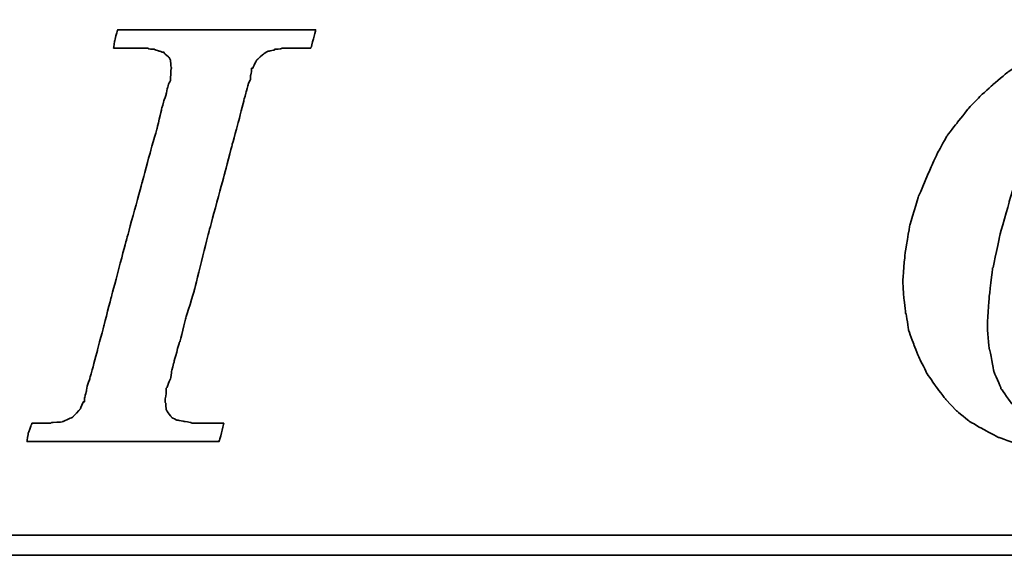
# Model space of a CAD drawing. Header units: millimetres. Extents: x 2482 to 2789, y 455 to 558.
# Tile 31 of 52: x 2710.78 to 2716.38, y 484.64 to 487.69. Entities that reach past the tile are written whole.
import ezdxf

# ---------------------------------------------------------------- set-up
doc = ezdxf.new("R2010")
doc.units = ezdxf.units.MM
doc.header["$LTSCALE"] = 0.2
doc.layers.add('DIM', color=4, linetype='Continuous')
doc.layers.add('layer 1', color=7, linetype='Continuous')

# ---------------------------------------------------------------- blocks, each defined once
blk = doc.blocks.new('TBI MOTION logo(完整正式版)')
at = {"layer": 'layer 1', "color": 22, "lineweight": 35}
for points, knots in [([(-11.34375, -6.98375), (-11.34375, -6.98375), (-10.91375, -7.43875), (-10.91375, -7.43875), (-10.91375, -7.43875), (-10.91375, -7.43875), (-10.38625, -7.87125), (-10.38625, -7.87125), (-10.38625, -7.87125), (-10.38625, -7.87125), (-9.81125, -8.20375), (-9.81125, -8.20375), (-9.81125, -8.20375), (-9.81125, -8.20375), (-9.21125, -8.51875), (-9.21125, -8.51875), (-9.21125, -8.51875), (-9.21125, -8.51875), (-8.51625, -8.75875), (-8.51625, -8.75875), (-8.51625, -8.75875), (-8.51625, -8.75875), (-7.77125, -8.90375), (-7.77125, -8.90375), (-7.77125, -8.90375), (-7.77125, -8.90375), (-6.97875, -8.99875), (-6.97875, -8.99875), (-6.97875, -8.99875), (-6.97875, -8.99875), (-6.14125, -9.02375), (-6.14125, -9.02375), (-6.14125, -9.02375), (-6.14125, -9.02375), (-5.37125, -8.99875), (-5.37125, -8.99875), (-5.37125, -8.99875), (-5.37125, -8.99875), (-4.65375, -8.94875), (-4.65375, -8.94875), (-4.65375, -8.94875), (-4.65375, -8.94875), (-3.93375, -8.80625), (-3.93375, -8.80625), (-3.93375, -8.80625), (-3.93375, -8.80625), (-3.21375, -8.66375), (-3.21375, -8.66375), (-3.21375, -8.66375), (-3.21375, -8.66375), (-2.49375, -8.39875), (-2.49375, -8.39875), (-2.49375, -8.39875), (-2.49375, -8.39875), (-1.79875, -8.13375), (-1.79875, -8.13375), (-1.79875, -8.13375), (-1.79875, -8.13375), (-1.17375, -7.84375), (-1.17375, -7.84375), (-1.17375, -7.84375), (-1.17375, -7.84375), (-0.52375, -7.46375), (-0.52375, -7.46375), (-0.52375, -7.46375), (-0.52375, -7.46375), (0.10124, -7.07875), (0.10124, -7.07875), (0.10124, -7.07875), (0.10124, -7.07875), (0.67625, -6.62375), (0.67625, -6.62375), (0.67625, -6.62375), (0.67625, -6.62375), (1.24874, -6.14375), (1.24874, -6.14375), (1.24874, -6.14375), (1.24874, -6.14375), (1.72874, -5.64125), (1.72874, -5.64125), (1.72874, -5.64125), (1.72874, -5.64125), (2.18624, -5.06375), (2.18624, -5.06375), (2.18624, -5.06375), (2.18624, -5.06375), (2.61625, -4.48874), (2.61625, -4.48874), (2.61625, -4.48874), (2.61625, -4.48874), (3.00125, -3.83874), (3.00125, -3.83874), (3.00125, -3.83874), (3.00125, -3.83874), (3.36124, -3.21374), (3.36124, -3.21374), (3.36124, -3.21374), (3.36124, -3.21374), (3.84374, -1.99125), (3.84374, -1.99125), (3.84374, -1.99125), (3.84374, -1.99125), (4.22625, -0.81875), (4.22625, -0.81875), (4.22625, -0.81875), (4.22625, -0.81875), (4.39125, 0.45624), (4.39125, 0.45624), (4.39125, 0.45624), (4.39125, 0.45624), (4.48874, 1.70124), (4.48874, 1.70124), (4.48874, 1.70124), (4.48874, 1.70124), (4.43874, 2.44625), (4.43874, 2.44625), (4.43874, 2.44625), (4.43874, 2.44625), (4.36874, 3.14125), (4.36874, 3.14125), (4.36874, 3.14125), (4.36874, 3.14125), (4.25125, 3.81125), (4.25125, 3.81125), (4.25125, 3.81125), (4.25125, 3.81125), (4.03124, 4.41125), (4.03124, 4.41125), (4.03124, 4.41125), (4.03124, 4.41125), (3.74374, 5.01125), (3.74374, 5.01125), (3.74374, 5.01125), (3.74374, 5.01125), (3.43124, 5.58875), (3.43124, 5.58875), (3.43124, 5.58875), (3.43124, 5.58875), (3.02625, 6.09125), (3.02625, 6.09125), (3.02625, 6.09125), (3.02625, 6.09125), (2.59374, 6.54875), (2.59374, 6.54875), (2.59374, 6.54875), (2.59374, 6.54875), (2.09124, 6.98125), (2.09124, 6.98125), (2.09124, 6.98125), (2.09124, 6.98125), (1.56124, 7.36625), (1.56124, 7.36625), (1.56124, 7.36625), (1.56124, 7.36625), (0.98624, 7.67625), (0.98624, 7.67625), (0.98624, 7.67625), (0.98624, 7.67625), (0.38624, 7.96375), (0.38624, 7.96375), (0.38624, 7.96375), (0.38624, 7.96375), (-0.25875, 8.15625), (-0.25875, 8.15625), (-0.25875, 8.15625), (-0.25875, 8.15625), (-0.98125, 8.30125), (-0.98125, 8.30125), (-0.98125, 8.30125), (-0.98125, 8.30125), (-1.70124, 8.37125), (-1.70124, 8.37125), (-1.70124, 8.37125), (-1.70124, 8.37125), (-2.49375, 8.39624), (-2.49375, 8.39624), (-2.49375, 8.39624), (-2.49375, 8.39624), (-3.28625, 8.37125), (-3.28625, 8.37125), (-3.28625, 8.37125), (-3.28625, 8.37125), (-4.05125, 8.32125), (-4.05125, 8.32125), (-4.05125, 8.32125), (-4.05125, 8.32125), (-4.77375, 8.18125), (-4.77375, 8.18125), (-4.77375, 8.18125), (-4.77375, 8.18125), (-5.51625, 7.96375), (-5.51625, 7.96375), (-5.51625, 7.96375), (-5.51625, 7.96375), (-6.21125, 7.72625), (-6.21125, 7.72625), (-6.21125, 7.72625), (-6.21125, 7.72625), (-6.92875, 7.43625), (-6.92875, 7.43625), (-6.92875, 7.43625), (-6.92875, 7.43625), (-7.57875, 7.10125), (-7.57875, 7.10125), (-7.57875, 7.10125), (-7.57875, 7.10125), (-8.24875, 6.69125), (-8.24875, 6.69125), (-8.24875, 6.69125), (-8.24875, 6.69125), (-8.84875, 6.26125), (-8.84875, 6.26125), (-8.84875, 6.26125), (-8.84875, 6.26125), (-9.42625, 5.78125), (-9.42625, 5.78125), (-9.42625, 5.78125), (-9.42625, 5.78125), (-9.95375, 5.30125), (-9.95375, 5.30125), (-9.95375, 5.30125), (-9.95375, 5.30125), (-10.43375, 4.79624), (-10.43375, 4.79624), (-10.43375, 4.79624), (-10.43375, 4.79624), (-10.88875, 4.22125), (-10.88875, 4.22125), (-10.88875, 4.22125), (-10.88875, 4.22125), (-11.29875, 3.69375), (-11.29875, 3.69375), (-11.29875, 3.69375), (-11.29875, 3.69375), (-11.63375, 3.09125), (-11.63375, 3.09125), (-11.63375, 3.09125), (-11.63375, 3.09125), (-11.91875, 2.49625), (-11.91875, 2.49625), (-11.91875, 2.49625), (-11.91875, 2.49625), (-12.44875, 1.24625), (-12.44875, 1.24625), (-12.44875, 1.24625), (-12.44875, 1.24625), (-12.80875, 0.06874), (-12.80875, 0.06874), (-12.80875, 0.06874), (-12.80875, 0.06874), (-12.99875, -1.07875), (-12.99875, -1.07875), (-12.99875, -1.07875), (-12.99875, -1.07875), (-13.09375, -2.18375), (-13.09375, -2.18375), (-13.09375, -2.18375), (-13.09375, -2.18375), (-13.04875, -2.85375), (-13.04875, -2.85375), (-13.04875, -2.85375), (-13.04875, -2.85375), (-12.97375, -3.50375), (-12.97375, -3.50375), (-12.97375, -3.50375), (-12.97375, -3.50375), (-12.95375, -3.50375), (-12.95375, -3.50375), (-12.95375, -3.50375), (-12.95375, -3.50375), (-12.85375, -4.17375), (-12.85375, -4.17375), (-12.85375, -4.17375), (-12.85375, -4.17375), (-12.63875, -4.77624), (-12.63875, -4.77624), (-12.63875, -4.77624), (-12.63875, -4.77624), (-12.39875, -5.35125), (-12.39875, -5.35125), (-12.39875, -5.35125), (-12.39875, -5.35125), (-12.11375, -5.92875), (-12.11375, -5.92875), (-12.11375, -5.92875), (-12.11375, -5.92875), (-11.75375, -6.45375), (-11.75375, -6.45375), (-11.75375, -6.45375), (-11.75375, -6.45375), (-11.34375, -6.98375), (-11.34375, -6.98375)], [0, 0, 0, 0, 0.01369863, 0.01369863, 0.01369863, 0.01369864, 0.02739726, 0.02739726, 0.02739726, 0.02739727, 0.04109589, 0.04109589, 0.04109589, 0.0410959, 0.05479452, 0.05479452, 0.05479452, 0.05479453, 0.06849315, 0.06849315, 0.06849315, 0.06849316, 0.08219178, 0.08219178, 0.08219178, 0.08219179, 0.09589041, 0.09589041, 0.09589041, 0.09589042, 0.10958904, 0.10958904, 0.10958904, 0.10958905, 0.12328767, 0.12328767, 0.12328767, 0.12328768, 0.1369863, 0.1369863, 0.1369863, 0.13698631, 0.15068493, 0.15068493, 0.15068493, 0.15068494, 0.16438356, 0.16438356, 0.16438356, 0.16438357, 0.17808219, 0.17808219, 0.17808219, 0.1780822, 0.19178082, 0.19178082, 0.19178082, 0.19178083, 0.20547945, 0.20547945, 0.20547945, 0.20547946, 0.21917808, 0.21917808, 0.21917808, 0.21917809, 0.23287671, 0.23287671, 0.23287671, 0.23287672, 0.24657534, 0.24657534, 0.24657534, 0.24657535, 0.26027397, 0.26027397, 0.26027397, 0.26027398, 0.2739726, 0.2739726, 0.2739726, 0.27397261, 0.28767123, 0.28767123, 0.28767123, 0.28767124, 0.30136986, 0.30136986, 0.30136986, 0.30136987, 0.31506849, 0.31506849, 0.31506849, 0.3150685, 0.32876712, 0.32876712, 0.32876712, 0.32876713, 0.34246575, 0.34246575, 0.34246575, 0.34246576, 0.35616438, 0.35616438, 0.35616438, 0.35616439, 0.36986301, 0.36986301, 0.36986301, 0.36986302, 0.38356164, 0.38356164, 0.38356164, 0.38356165, 0.39726027, 0.39726027, 0.39726027, 0.39726028, 0.4109589, 0.4109589, 0.4109589, 0.41095891, 0.42465753, 0.42465753, 0.42465753, 0.42465754, 0.43835616, 0.43835616, 0.43835616, 0.43835617, 0.45205479, 0.45205479, 0.45205479, 0.4520548, 0.46575342, 0.46575342, 0.46575342, 0.46575343, 0.47945205, 0.47945205, 0.47945205, 0.47945206, 0.49315068, 0.49315068, 0.49315068, 0.49315069, 0.50684932, 0.50684932, 0.50684932, 0.50684933, 0.52054795, 0.52054795, 0.52054795, 0.52054796, 0.53424658, 0.53424658, 0.53424658, 0.53424659, 0.54794521, 0.54794521, 0.54794521, 0.54794522, 0.56164384, 0.56164384, 0.56164384, 0.56164385, 0.57534247, 0.57534247, 0.57534247, 0.57534248, 0.5890411, 0.5890411, 0.5890411, 0.58904111, 0.60273973, 0.60273973, 0.60273973, 0.60273974, 0.61643836, 0.61643836, 0.61643836, 0.61643837, 0.63013699, 0.63013699, 0.63013699, 0.630137, 0.64383562, 0.64383562, 0.64383562, 0.64383563, 0.65753425, 0.65753425, 0.65753425, 0.65753426, 0.67123288, 0.67123288, 0.67123288, 0.67123289, 0.68493151, 0.68493151, 0.68493151, 0.68493152, 0.69863014, 0.69863014, 0.69863014, 0.69863015, 0.71232877, 0.71232877, 0.71232877, 0.71232878, 0.7260274, 0.7260274, 0.7260274, 0.72602741, 0.73972603, 0.73972603, 0.73972603, 0.73972604, 0.75342466, 0.75342466, 0.75342466, 0.75342467, 0.76712329, 0.76712329, 0.76712329, 0.7671233, 0.78082192, 0.78082192, 0.78082192, 0.78082193, 0.79452055, 0.79452055, 0.79452055, 0.79452056, 0.80821918, 0.80821918, 0.80821918, 0.80821919, 0.82191781, 0.82191781, 0.82191781, 0.82191782, 0.83561644, 0.83561644, 0.83561644, 0.83561645, 0.84931507, 0.84931507, 0.84931507, 0.84931508, 0.8630137, 0.8630137, 0.8630137, 0.86301371, 0.87671233, 0.87671233, 0.87671233, 0.87671234, 0.89041096, 0.89041096, 0.89041096, 0.89041097, 0.90410959, 0.90410959, 0.90410959, 0.9041096, 0.91780822, 0.91780822, 0.91780822, 0.91780823, 0.93150685, 0.93150685, 0.93150685, 0.93150686, 0.94520548, 0.94520548, 0.94520548, 0.94520549, 0.95890411, 0.95890411, 0.95890411, 0.95890412, 0.97260274, 0.97260274, 0.97260274, 0.97260275, 0.98630137, 0.98630137, 0.98630137, 0.98630138, 1, 1, 1, 1]), ([(-40.59125, -7.94375), (-40.59125, -7.94375), (-40.97375, -7.94375), (-40.97375, -7.94375), (-40.97375, -7.94375), (-40.97375, -7.94375), (-41.38125, -7.94375), (-41.38125, -7.94375), (-41.38125, -7.94375), (-41.38125, -7.94375), (-41.54875, -7.94375), (-41.54875, -7.94375), (-41.54875, -7.94375), (-41.54875, -7.94375), (-41.59875, -7.94375), (-41.59875, -7.94375), (-41.59875, -7.94375), (-41.59875, -7.94375), (-41.88375, -7.94375), (-41.88375, -7.94375), (-41.88375, -7.94375), (-41.88375, -7.94375), (-41.90875, -7.91875), (-41.90875, -7.91875), (-41.90875, -7.91875), (-41.90875, -7.91875), (-42.19875, -7.87125), (-42.19875, -7.87125), (-42.19875, -7.87125), (-42.19875, -7.87125), (-42.43875, -7.82375), (-42.43875, -7.82375), (-42.43875, -7.82375), (-42.43875, -7.82375), (-42.45875, -7.82375), (-42.45875, -7.82375), (-42.45875, -7.82375), (-42.45875, -7.82375), (-42.48625, -7.82375), (-42.48625, -7.82375), (-42.48625, -7.82375), (-42.48625, -7.82375), (-42.67625, -7.72375), (-42.67625, -7.72375), (-42.67625, -7.72375), (-42.67625, -7.72375), (-42.70125, -7.70375), (-42.70125, -7.70375), (-42.70125, -7.70375), (-42.70125, -7.70375), (-42.72375, -7.67875), (-42.72375, -7.67875), (-42.72375, -7.67875), (-42.72375, -7.67875), (-42.86875, -7.48875), (-42.86875, -7.48875), (-42.86875, -7.48875), (-42.86875, -7.48875), (-42.89375, -7.43875), (-42.89375, -7.43875), (-42.89375, -7.43875), (-42.89375, -7.43875), (-42.91875, -7.38875), (-42.91875, -7.38875), (-42.91875, -7.38875), (-42.91875, -7.38875), (-42.93875, -7.12875), (-42.93875, -7.12875), (-42.93875, -7.12875), (-42.93875, -7.12875), (-42.96375, -7.10375), (-42.96375, -7.10375), (-42.96375, -7.10375), (-42.96375, -7.10375), (-42.96375, -7.05375), (-42.96375, -7.05375), (-42.96375, -7.05375), (-42.96375, -7.05375), (-42.96375, -7.00875), (-42.96375, -7.00875), (-42.96375, -7.00875), (-42.96375, -7.00875), (-42.91875, -6.69625), (-42.91875, -6.69625), (-42.91875, -6.69625), (-42.91875, -6.69625), (-42.91875, -6.62375), (-42.91875, -6.62375), (-42.91875, -6.62375), (-42.91875, -6.62375), (-42.91875, -6.59625), (-42.91875, -6.59625), (-42.91875, -6.59625), (-42.91875, -6.59625), (-42.91875, -6.57375), (-42.91875, -6.57375), (-42.91875, -6.57375), (-42.91875, -6.57375), (-42.91875, -6.52875), (-42.91875, -6.52875), (-42.91875, -6.52875), (-42.91875, -6.52875), (-42.89375, -6.50375), (-42.89375, -6.50375), (-42.89375, -6.50375), (-42.89375, -6.50375), (-42.84375, -6.38375), (-42.84375, -6.38375), (-42.84375, -6.38375), (-42.84375, -6.38375), (-42.84375, -6.35875), (-42.84375, -6.35875), (-42.84375, -6.35875), (-42.84375, -6.35875), (-42.74625, -6.14375), (-42.74625, -6.14375), (-42.74625, -6.14375), (-42.74625, -6.14375), (-42.70125, -5.85375), (-42.70125, -5.85375), (-42.70125, -5.85375), (-42.70125, -5.85375), (-42.60375, -5.47125), (-42.60375, -5.47125), (-42.60375, -5.47125), (-42.60375, -5.47125), (-42.60375, -5.44875), (-42.60375, -5.44875), (-42.60375, -5.44875), (-42.60375, -5.44875), (-42.38875, -4.67875), (-42.38875, -4.67875), (-42.38875, -4.67875), (-42.38875, -4.67875), (-42.36375, -4.65375), (-42.36375, -4.65375), (-42.36375, -4.65375), (-42.36375, -4.65375), (-42.12375, -3.69625), (-42.12375, -3.69625), (-42.12375, -3.69625), (-42.12375, -3.69625), (-42.12375, -3.67374), (-42.12375, -3.67374), (-42.12375, -3.67374), (-42.12375, -3.67374), (-41.78875, -2.59374), (-41.78875, -2.59374), (-41.78875, -2.59374), (-41.78875, -2.59374), (-41.18875, -0.19375), (-41.18875, -0.19375), (-41.18875, -0.19375), (-41.18875, -0.19375), (-40.54375, 2.20624), (-40.54375, 2.20624), (-40.54375, 2.20624), (-40.54375, 2.20624), (-40.25375, 3.30875), (-40.25375, 3.30875), (-40.25375, 3.30875), (-40.25375, 3.30875), (-39.98875, 4.27125), (-39.98875, 4.27125), (-39.98875, 4.27125), (-39.98875, 4.27125), (-39.77375, 5.13125), (-39.77375, 5.13125), (-39.77375, 5.13125), (-39.77375, 5.13125), (-39.67875, 5.47125), (-39.67875, 5.47125), (-39.67875, 5.47125), (-39.67875, 5.47125), (-39.60375, 5.75625), (-39.60375, 5.75625), (-39.60375, 5.75625), (-39.60375, 5.75625), (-39.60375, 5.78125), (-39.60375, 5.78125), (-39.60375, 5.78125), (-39.60375, 5.78125), (-39.50875, 5.97125), (-39.50875, 5.97125), (-39.50875, 5.97125), (-39.50875, 5.97125), (-39.50875, 6.13875), (-39.50875, 6.13875), (-39.50875, 6.13875), (-39.50875, 6.13875), (-39.48625, 6.16625), (-39.48625, 6.16625), (-39.48625, 6.16625), (-39.48625, 6.16625), (-39.46125, 6.28625), (-39.46125, 6.28625), (-39.46125, 6.28625), (-39.46125, 6.28625), (-39.46125, 6.42625), (-39.46125, 6.42625), (-39.46125, 6.42625), (-39.46125, 6.42625), (-39.41375, 6.42625), (-39.41375, 6.42625), (-39.41375, 6.42625), (-39.41375, 6.42625), (-39.29375, 6.69125), (-39.29375, 6.69125), (-39.29375, 6.69125), (-39.29375, 6.69125), (-39.26875, 6.74125), (-39.26875, 6.74125), (-39.26875, 6.74125), (-39.26875, 6.74125), (-39.24375, 6.76625), (-39.24375, 6.76625), (-39.24375, 6.76625), (-39.24375, 6.76625), (-38.98375, 7.00624), (-38.98375, 7.00624), (-38.98375, 7.00624), (-38.98375, 7.00624), (-38.95625, 7.02624), (-38.95625, 7.02624), (-38.95625, 7.02624), (-38.95625, 7.02624), (-38.78875, 7.12624), (-38.78875, 7.12624), (-38.78875, 7.12624), (-38.78875, 7.12624), (-38.76375, 7.12624), (-38.76375, 7.12624), (-38.76375, 7.12624), (-38.76375, 7.12624), (-38.74375, 7.12624), (-38.74375, 7.12624), (-38.74375, 7.12624), (-38.74375, 7.12624), (-38.52875, 7.17125), (-38.52875, 7.17125), (-38.52875, 7.17125), (-38.52875, 7.17125), (-38.52875, 7.19624), (-38.52875, 7.19624), (-38.52875, 7.19624), (-38.52875, 7.19624), (-38.50375, 7.19624), (-38.50375, 7.19624), (-38.50375, 7.19624), (-38.50375, 7.19624), (-38.26125, 7.21875), (-38.26125, 7.21875), (-38.26125, 7.21875), (-38.26125, 7.21875), (-38.23875, 7.24624), (-38.23875, 7.24624), (-38.23875, 7.24624), (-38.23875, 7.24624), (-38.21625, 7.24624), (-38.21625, 7.24624), (-38.21625, 7.24624), (-38.21625, 7.24624), (-38.18875, 7.24624), (-38.18875, 7.24624), (-38.18875, 7.24624), (-38.18875, 7.24624), (-37.90375, 7.24624), (-37.90375, 7.24624), (-37.90375, 7.24624), (-37.90375, 7.24624), (-37.85375, 7.24624), (-37.85375, 7.24624), (-37.85375, 7.24624), (-37.85375, 7.24624), (-37.75875, 7.24624), (-37.75875, 7.24624), (-37.75875, 7.24624), (-37.75875, 7.24624), (-37.42375, 7.24624), (-37.42375, 7.24624), (-37.42375, 7.24624), (-37.42375, 7.24624), (-37.08875, 7.24624), (-37.08875, 7.24624), (-37.08875, 7.24624), (-37.08875, 7.24624), (-37.06375, 7.24624), (-37.06375, 7.24624), (-37.06375, 7.24624), (-37.06375, 7.24624), (-37.06375, 7.26624), (-37.06375, 7.26624), (-37.06375, 7.26624), (-37.06375, 7.26624), (-37.03875, 7.29125), (-37.03875, 7.29125), (-37.03875, 7.29125), (-37.03875, 7.29125), (-37.03875, 7.31625), (-37.03875, 7.31625), (-37.03875, 7.31625), (-37.03875, 7.31625), (-36.94125, 7.67625), (-36.94125, 7.67625), (-36.94125, 7.67625), (-36.94125, 7.67625), (-36.86875, 7.98625), (-36.86875, 7.98625), (-36.86875, 7.98625), (-36.86875, 7.98625), (-36.98875, 7.98625), (-36.98875, 7.98625), (-36.98875, 7.98625), (-36.98875, 7.98625), (-37.42375, 7.98625), (-37.42375, 7.98625), (-37.42375, 7.98625), (-37.42375, 7.98625), (-37.94875, 7.98625), (-37.94875, 7.98625), (-37.94875, 7.98625), (-37.94875, 7.98625), (-38.57375, 7.98625), (-38.57375, 7.98625), (-38.57375, 7.98625), (-38.57375, 7.98625), (-39.29375, 7.98625), (-39.29375, 7.98625), (-39.29375, 7.98625), (-39.29375, 7.98625), (-40.82875, 7.98625), (-40.82875, 7.98625), (-40.82875, 7.98625), (-40.82875, 7.98625), (-42.36375, 7.98625), (-42.36375, 7.98625), (-42.36375, 7.98625), (-42.36375, 7.98625), (-43.08375, 7.98625), (-43.08375, 7.98625), (-43.08375, 7.98625), (-43.08375, 7.98625), (-43.70875, 7.98625), (-43.70875, 7.98625), (-43.70875, 7.98625), (-43.70875, 7.98625), (-44.23375, 7.98625), (-44.23375, 7.98625), (-44.23375, 7.98625), (-44.23375, 7.98625), (-44.66875, 7.98625), (-44.66875, 7.98625), (-44.66875, 7.98625), (-44.66875, 7.98625), (-44.88375, 7.98625), (-44.88375, 7.98625), (-44.88375, 7.98625), (-44.88375, 7.98625), (-44.90875, 7.94125), (-44.90875, 7.94125), (-44.90875, 7.94125), (-44.90875, 7.94125), (-44.90875, 7.91625), (-44.90875, 7.91625), (-44.90875, 7.91625), (-44.90875, 7.91625), (-45.00375, 7.55625), (-45.00375, 7.55625), (-45.00375, 7.55625), (-45.00375, 7.55625), (-45.05375, 7.24624), (-45.05375, 7.24624), (-45.05375, 7.24624), (-45.05375, 7.24624), (-44.61875, 7.24624), (-44.61875, 7.24624), (-44.61875, 7.24624), (-44.61875, 7.24624), (-44.11375, 7.24624), (-44.11375, 7.24624), (-44.11375, 7.24624), (-44.11375, 7.24624), (-43.99375, 7.24624), (-43.99375, 7.24624), (-43.99375, 7.24624), (-43.99375, 7.24624), (-43.94625, 7.24624), (-43.94625, 7.24624), (-43.94625, 7.24624), (-43.94625, 7.24624), (-43.92374, 7.24624), (-43.92374, 7.24624), (-43.92374, 7.24624), (-43.92374, 7.24624), (-43.65875, 7.24624), (-43.65875, 7.24624), (-43.65875, 7.24624), (-43.65875, 7.24624), (-43.63875, 7.21875), (-43.63875, 7.21875), (-43.63875, 7.21875), (-43.63875, 7.21875), (-43.46875, 7.19624), (-43.46875, 7.19624), (-43.46875, 7.19624), (-43.46875, 7.19624), (-43.39875, 7.19624), (-43.39875, 7.19624), (-43.39875, 7.19624), (-43.39875, 7.19624), (-43.37125, 7.17125), (-43.37125, 7.17125), (-43.37125, 7.17125), (-43.37125, 7.17125), (-43.34875, 7.17125), (-43.34875, 7.17125), (-43.34875, 7.17125), (-43.34875, 7.17125), (-43.20375, 7.12624), (-43.20375, 7.12624), (-43.20375, 7.12624), (-43.20375, 7.12624), (-43.05875, 7.07624), (-43.05875, 7.07624), (-43.05875, 7.07624), (-43.05875, 7.07624), (-43.01375, 7.07624), (-43.01375, 7.07624), (-43.01375, 7.07624), (-43.01375, 7.07624), (-42.98875, 7.02624), (-42.98875, 7.02624), (-42.98875, 7.02624), (-42.98875, 7.02624), (-42.79875, 6.86125), (-42.79875, 6.86125), (-42.79875, 6.86125), (-42.79875, 6.86125), (-42.77375, 6.81125), (-42.77375, 6.81125), (-42.77375, 6.81125), (-42.77375, 6.81125), (-42.74625, 6.76625), (-42.74625, 6.76625), (-42.74625, 6.76625), (-42.74625, 6.76625), (-42.72375, 6.47625), (-42.72375, 6.47625), (-42.72375, 6.47625), (-42.72375, 6.47625), (-42.70125, 6.45124), (-42.70125, 6.45124), (-42.70125, 6.45124), (-42.70125, 6.45124), (-42.70125, 6.42625), (-42.70125, 6.42625), (-42.70125, 6.42625), (-42.70125, 6.42625), (-42.72375, 6.40625), (-42.72375, 6.40625), (-42.72375, 6.40625), (-42.72375, 6.40625), (-42.74625, 5.97125), (-42.74625, 5.97125), (-42.74625, 5.97125), (-42.74625, 5.97125), (-42.74625, 5.94625), (-42.74625, 5.94625), (-42.74625, 5.94625), (-42.74625, 5.94625), (-42.74625, 5.92625), (-42.74625, 5.92625), (-42.74625, 5.92625), (-42.74625, 5.92625), (-42.77375, 5.87625), (-42.77375, 5.87625), (-42.77375, 5.87625), (-42.77375, 5.87625), (-42.81875, 5.80625), (-42.81875, 5.80625), (-42.81875, 5.80625), (-42.81875, 5.80625), (-42.86875, 5.63625), (-42.86875, 5.63625), (-42.86875, 5.63625), (-42.86875, 5.63625), (-42.91875, 5.39625), (-42.91875, 5.39625), (-42.91875, 5.39625), (-42.91875, 5.39625), (-42.91875, 5.37124), (-42.91875, 5.37124), (-42.91875, 5.37124), (-42.91875, 5.37124), (-43.01375, 5.10874), (-43.01375, 5.10874), (-43.01375, 5.10874), (-43.01375, 5.10874), (-43.10875, 4.77124), (-43.10875, 4.77124), (-43.10875, 4.77124), (-43.10875, 4.77124), (-43.29875, 3.95625), (-43.29875, 3.95625), (-43.29875, 3.95625), (-43.29875, 3.95625), (-43.58875, 2.95125), (-43.58875, 2.95125), (-43.58875, 2.95125), (-43.58875, 2.95125), (-43.87375, 1.87125), (-43.87375, 1.87125), (-43.87375, 1.87125), (-43.87375, 1.87125), (-44.52625, -0.50374), (-44.52625, -0.50374), (-44.52625, -0.50374), (-44.52625, -0.50374), (-45.14875, -2.85375), (-45.14875, -2.85375), (-45.14875, -2.85375), (-45.14875, -2.85375), (-45.43375, -3.95875), (-45.43375, -3.95875), (-45.43375, -3.95875), (-45.43375, -3.95875), (-45.69875, -4.96875), (-45.69875, -4.96875), (-45.69875, -4.96875), (-45.69875, -4.96875), (-45.91375, -5.78375), (-45.91375, -5.78375), (-45.91375, -5.78375), (-45.91375, -5.78375), (-46.01375, -6.11875), (-46.01375, -6.11875), (-46.01375, -6.11875), (-46.01375, -6.11875), (-46.01375, -6.14375), (-46.01375, -6.14375), (-46.01375, -6.14375), (-46.01375, -6.14375), (-46.10875, -6.40875), (-46.10875, -6.40875), (-46.10875, -6.40875), (-46.10875, -6.40875), (-46.15375, -6.64875), (-46.15375, -6.64875), (-46.15375, -6.64875), (-46.15375, -6.64875), (-46.20375, -6.83875), (-46.20375, -6.83875), (-46.20375, -6.83875), (-46.20375, -6.83875), (-46.22875, -6.93375), (-46.22875, -6.93375), (-46.22875, -6.93375), (-46.22875, -6.93375), (-46.22875, -7.07875), (-46.22875, -7.07875), (-46.22875, -7.07875), (-46.22875, -7.07875), (-46.27375, -7.07875), (-46.27375, -7.07875), (-46.27375, -7.07875), (-46.27375, -7.07875), (-46.39375, -7.34375), (-46.39375, -7.34375), (-46.39375, -7.34375), (-46.39375, -7.34375), (-46.39375, -7.36875), (-46.39375, -7.36875), (-46.39375, -7.36875), (-46.39375, -7.36875), (-46.42125, -7.38875), (-46.42125, -7.38875), (-46.42125, -7.38875), (-46.42125, -7.38875), (-46.68375, -7.67875), (-46.68375, -7.67875), (-46.68375, -7.67875), (-46.68375, -7.67875), (-46.70875, -7.70375), (-46.70875, -7.70375), (-46.70875, -7.70375), (-46.70875, -7.70375), (-46.75375, -7.72375), (-46.75375, -7.72375), (-46.75375, -7.72375), (-46.75375, -7.72375), (-47.08875, -7.87125), (-47.08875, -7.87125), (-47.08875, -7.87125), (-47.08875, -7.87125), (-47.11625, -7.87125), (-47.11625, -7.87125), (-47.11625, -7.87125), (-47.11625, -7.87125), (-47.13875, -7.89375), (-47.13875, -7.89375), (-47.13875, -7.89375), (-47.13875, -7.89375), (-47.56875, -7.91875), (-47.56875, -7.91875), (-47.56875, -7.91875), (-47.56875, -7.91875), (-47.59625, -7.94375), (-47.59625, -7.94375), (-47.59625, -7.94375), (-47.59625, -7.94375), (-47.64375, -7.94375), (-47.64375, -7.94375), (-47.64375, -7.94375), (-47.64375, -7.94375), (-47.73625, -7.94375), (-47.73625, -7.94375), (-47.73625, -7.94375), (-47.73625, -7.94375), (-48.07375, -7.94375), (-48.07375, -7.94375), (-48.07375, -7.94375), (-48.07375, -7.94375), (-48.36125, -7.94375), (-48.36125, -7.94375), (-48.36125, -7.94375), (-48.36125, -7.94375), (-48.36125, -7.96625), (-48.36125, -7.96625), (-48.36125, -7.96625), (-48.36125, -7.96625), (-48.36125, -7.99125), (-48.36125, -7.99125), (-48.36125, -7.99125), (-48.36125, -7.99125), (-48.38875, -8.01375), (-48.38875, -8.01375), (-48.38875, -8.01375), (-48.38875, -8.01375), (-48.50875, -8.34875), (-48.50875, -8.34875), (-48.50875, -8.34875), (-48.50875, -8.34875), (-48.55375, -8.68625), (-48.55375, -8.68625), (-48.55375, -8.68625), (-48.55375, -8.68625), (-48.45875, -8.68625), (-48.45875, -8.68625), (-48.45875, -8.68625), (-48.45875, -8.68625), (-48.07375, -8.68625), (-48.07375, -8.68625), (-48.07375, -8.68625), (-48.07375, -8.68625), (-47.52375, -8.68625), (-47.52375, -8.68625), (-47.52375, -8.68625), (-47.52375, -8.68625), (-46.92375, -8.68625), (-46.92375, -8.68625), (-46.92375, -8.68625), (-46.92375, -8.68625), (-46.25375, -8.68625), (-46.25375, -8.68625), (-46.25375, -8.68625), (-46.25375, -8.68625), (-46.20375, -8.68625), (-46.20375, -8.68625), (-46.20375, -8.68625), (-46.20375, -8.68625), (-44.71375, -8.68625), (-44.71375, -8.68625), (-44.71375, -8.68625), (-44.71375, -8.68625), (-43.22875, -8.68625), (-43.22875, -8.68625), (-43.22875, -8.68625), (-43.22875, -8.68625), (-42.55875, -8.68625), (-42.55875, -8.68625), (-42.55875, -8.68625), (-42.55875, -8.68625), (-42.50875, -8.68625), (-42.50875, -8.68625), (-42.50875, -8.68625), (-42.50875, -8.68625), (-41.93375, -8.68625), (-41.93375, -8.68625), (-41.93375, -8.68625), (-41.93375, -8.68625), (-41.38125, -8.68625), (-41.38125, -8.68625), (-41.38125, -8.68625), (-41.38125, -8.68625), (-40.97375, -8.68625), (-40.97375, -8.68625), (-40.97375, -8.68625), (-40.97375, -8.68625), (-40.78125, -8.68625), (-40.78125, -8.68625), (-40.78125, -8.68625), (-40.78125, -8.68625), (-40.78125, -8.63875), (-40.78125, -8.63875), (-40.78125, -8.63875), (-40.78125, -8.63875), (-40.75875, -8.63875), (-40.75875, -8.63875), (-40.75875, -8.63875), (-40.75875, -8.63875), (-40.66375, -8.27875), (-40.66375, -8.27875), (-40.66375, -8.27875), (-40.66375, -8.27875), (-40.59125, -7.94375), (-40.59125, -7.94375)], [0, 0, 0, 0, 0.00558659, 0.00558659, 0.00558659, 0.0055866, 0.01117318, 0.01117318, 0.01117318, 0.01117319, 0.01675978, 0.01675978, 0.01675978, 0.01675979, 0.02234637, 0.02234637, 0.02234637, 0.02234638, 0.02793296, 0.02793296, 0.02793296, 0.02793297, 0.03351955, 0.03351955, 0.03351955, 0.03351956, 0.03910615, 0.03910615, 0.03910615, 0.03910616, 0.04469274, 0.04469274, 0.04469274, 0.04469275, 0.05027933, 0.05027933, 0.05027933, 0.05027934, 0.05586592, 0.05586592, 0.05586592, 0.05586593, 0.06145251, 0.06145251, 0.06145251, 0.06145252, 0.06703911, 0.06703911, 0.06703911, 0.06703912, 0.0726257, 0.0726257, 0.0726257, 0.07262571, 0.07821229, 0.07821229, 0.07821229, 0.0782123, 0.08379888, 0.08379888, 0.08379888, 0.08379889, 0.08938547, 0.08938547, 0.08938547, 0.08938548, 0.09497207, 0.09497207, 0.09497207, 0.09497208, 0.10055866, 0.10055866, 0.10055866, 0.10055867, 0.10614525, 0.10614525, 0.10614525, 0.10614526, 0.11173184, 0.11173184, 0.11173184, 0.11173185, 0.11731844, 0.11731844, 0.11731844, 0.11731845, 0.12290503, 0.12290503, 0.12290503, 0.12290504, 0.12849162, 0.12849162, 0.12849162, 0.12849163, 0.13407821, 0.13407821, 0.13407821, 0.13407822, 0.1396648, 0.1396648, 0.1396648, 0.13966481, 0.1452514, 0.1452514, 0.1452514, 0.14525141, 0.15083799, 0.15083799, 0.15083799, 0.150838, 0.15642458, 0.15642458, 0.15642458, 0.15642459, 0.16201117, 0.16201117, 0.16201117, 0.16201118, 0.16759777, 0.16759777, 0.16759777, 0.16759778, 0.17318436, 0.17318436, 0.17318436, 0.17318437, 0.17877095, 0.17877095, 0.17877095, 0.17877096, 0.18435754, 0.18435754, 0.18435754, 0.18435755, 0.18994413, 0.18994413, 0.18994413, 0.18994414, 0.19553073, 0.19553073, 0.19553073, 0.19553074, 0.20111732, 0.20111732, 0.20111732, 0.20111733, 0.20670391, 0.20670391, 0.20670391, 0.20670392, 0.2122905, 0.2122905, 0.2122905, 0.21229051, 0.21787709, 0.21787709, 0.21787709, 0.2178771, 0.22346369, 0.22346369, 0.22346369, 0.2234637, 0.22905028, 0.22905028, 0.22905028, 0.22905029, 0.23463687, 0.23463687, 0.23463687, 0.23463688, 0.24022346, 0.24022346, 0.24022346, 0.24022347, 0.24581006, 0.24581006, 0.24581006, 0.24581007, 0.25139665, 0.25139665, 0.25139665, 0.25139666, 0.25698324, 0.25698324, 0.25698324, 0.25698325, 0.26256983, 0.26256983, 0.26256983, 0.26256984, 0.26815642, 0.26815642, 0.26815642, 0.26815643, 0.27374302, 0.27374302, 0.27374302, 0.27374303, 0.27932961, 0.27932961, 0.27932961, 0.27932962, 0.2849162, 0.2849162, 0.2849162, 0.28491621, 0.29050279, 0.29050279, 0.29050279, 0.2905028, 0.29608939, 0.29608939, 0.29608939, 0.2960894, 0.30167598, 0.30167598, 0.30167598, 0.30167599, 0.30726257, 0.30726257, 0.30726257, 0.30726258, 0.31284916, 0.31284916, 0.31284916, 0.31284917, 0.31843575, 0.31843575, 0.31843575, 0.31843576, 0.32402235, 0.32402235, 0.32402235, 0.32402236, 0.32960894, 0.32960894, 0.32960894, 0.32960895, 0.33519553, 0.33519553, 0.33519553, 0.33519554, 0.34078212, 0.34078212, 0.34078212, 0.34078213, 0.34636872, 0.34636872, 0.34636872, 0.34636873, 0.35195531, 0.35195531, 0.35195531, 0.35195532, 0.3575419, 0.3575419, 0.3575419, 0.35754191, 0.36312849, 0.36312849, 0.36312849, 0.3631285, 0.36871508, 0.36871508, 0.36871508, 0.36871509, 0.37430168, 0.37430168, 0.37430168, 0.37430169, 0.37988827, 0.37988827, 0.37988827, 0.37988828, 0.38547486, 0.38547486, 0.38547486, 0.38547487, 0.39106145, 0.39106145, 0.39106145, 0.39106146, 0.39664804, 0.39664804, 0.39664804, 0.39664805, 0.40223464, 0.40223464, 0.40223464, 0.40223465, 0.40782123, 0.40782123, 0.40782123, 0.40782124, 0.41340782, 0.41340782, 0.41340782, 0.41340783, 0.41899441, 0.41899441, 0.41899441, 0.41899442, 0.42458101, 0.42458101, 0.42458101, 0.42458102, 0.4301676, 0.4301676, 0.4301676, 0.43016761, 0.43575419, 0.43575419, 0.43575419, 0.4357542, 0.44134078, 0.44134078, 0.44134078, 0.44134079, 0.44692737, 0.44692737, 0.44692737, 0.44692738, 0.45251397, 0.45251397, 0.45251397, 0.45251398, 0.45810056, 0.45810056, 0.45810056, 0.45810057, 0.46368715, 0.46368715, 0.46368715, 0.46368716, 0.46927374, 0.46927374, 0.46927374, 0.46927375, 0.47486034, 0.47486034, 0.47486034, 0.47486035, 0.48044693, 0.48044693, 0.48044693, 0.48044694, 0.48603352, 0.48603352, 0.48603352, 0.48603353, 0.49162011, 0.49162011, 0.49162011, 0.49162012, 0.4972067, 0.4972067, 0.4972067, 0.49720671, 0.5027933, 0.5027933, 0.5027933, 0.50279331, 0.50837989, 0.50837989, 0.50837989, 0.5083799, 0.51396648, 0.51396648, 0.51396648, 0.51396649, 0.51955307, 0.51955307, 0.51955307, 0.51955308, 0.52513966, 0.52513966, 0.52513966, 0.52513967, 0.53072626, 0.53072626, 0.53072626, 0.53072627, 0.53631285, 0.53631285, 0.53631285, 0.53631286, 0.54189944, 0.54189944, 0.54189944, 0.54189945, 0.54748603, 0.54748603, 0.54748603, 0.54748604, 0.55307263, 0.55307263, 0.55307263, 0.55307264, 0.55865922, 0.55865922, 0.55865922, 0.55865923, 0.56424581, 0.56424581, 0.56424581, 0.56424582, 0.5698324, 0.5698324, 0.5698324, 0.56983241, 0.57541899, 0.57541899, 0.57541899, 0.575419, 0.58100559, 0.58100559, 0.58100559, 0.5810056, 0.58659218, 0.58659218, 0.58659218, 0.58659219, 0.59217877, 0.59217877, 0.59217877, 0.59217878, 0.59776536, 0.59776536, 0.59776536, 0.59776537, 0.60335196, 0.60335196, 0.60335196, 0.60335197, 0.60893855, 0.60893855, 0.60893855, 0.60893856, 0.61452514, 0.61452514, 0.61452514, 0.61452515, 0.62011173, 0.62011173, 0.62011173, 0.62011174, 0.62569832, 0.62569832, 0.62569832, 0.62569833, 0.63128492, 0.63128492, 0.63128492, 0.63128493, 0.63687151, 0.63687151, 0.63687151, 0.63687152, 0.6424581, 0.6424581, 0.6424581, 0.64245811, 0.64804469, 0.64804469, 0.64804469, 0.6480447, 0.65363128, 0.65363128, 0.65363128, 0.65363129, 0.65921788, 0.65921788, 0.65921788, 0.65921789, 0.66480447, 0.66480447, 0.66480447, 0.66480448, 0.67039106, 0.67039106, 0.67039106, 0.67039107, 0.67597765, 0.67597765, 0.67597765, 0.67597766, 0.68156425, 0.68156425, 0.68156425, 0.68156426, 0.68715084, 0.68715084, 0.68715084, 0.68715085, 0.69273743, 0.69273743, 0.69273743, 0.69273744, 0.69832402, 0.69832402, 0.69832402, 0.69832403, 0.70391061, 0.70391061, 0.70391061, 0.70391062, 0.70949721, 0.70949721, 0.70949721, 0.70949722, 0.7150838, 0.7150838, 0.7150838, 0.71508381, 0.72067039, 0.72067039, 0.72067039, 0.7206704, 0.72625698, 0.72625698, 0.72625698, 0.72625699, 0.73184358, 0.73184358, 0.73184358, 0.73184359, 0.73743017, 0.73743017, 0.73743017, 0.73743018, 0.74301676, 0.74301676, 0.74301676, 0.74301677, 0.74860335, 0.74860335, 0.74860335, 0.74860336, 0.75418994, 0.75418994, 0.75418994, 0.75418995, 0.75977654, 0.75977654, 0.75977654, 0.75977655, 0.76536313, 0.76536313, 0.76536313, 0.76536314, 0.77094972, 0.77094972, 0.77094972, 0.77094973, 0.77653631, 0.77653631, 0.77653631, 0.77653632, 0.78212291, 0.78212291, 0.78212291, 0.78212292, 0.7877095, 0.7877095, 0.7877095, 0.78770951, 0.79329609, 0.79329609, 0.79329609, 0.7932961, 0.79888268, 0.79888268, 0.79888268, 0.79888269, 0.80446927, 0.80446927, 0.80446927, 0.80446928, 0.81005587, 0.81005587, 0.81005587, 0.81005588, 0.81564246, 0.81564246, 0.81564246, 0.81564247, 0.82122905, 0.82122905, 0.82122905, 0.82122906, 0.82681564, 0.82681564, 0.82681564, 0.82681565, 0.83240223, 0.83240223, 0.83240223, 0.83240224, 0.83798883, 0.83798883, 0.83798883, 0.83798884, 0.84357542, 0.84357542, 0.84357542, 0.84357543, 0.84916201, 0.84916201, 0.84916201, 0.84916202, 0.8547486, 0.8547486, 0.8547486, 0.85474861, 0.8603352, 0.8603352, 0.8603352, 0.86033521, 0.86592179, 0.86592179, 0.86592179, 0.8659218, 0.87150838, 0.87150838, 0.87150838, 0.87150839, 0.87709497, 0.87709497, 0.87709497, 0.87709498, 0.88268156, 0.88268156, 0.88268156, 0.88268157, 0.88826816, 0.88826816, 0.88826816, 0.88826817, 0.89385475, 0.89385475, 0.89385475, 0.89385476, 0.89944134, 0.89944134, 0.89944134, 0.89944135, 0.90502793, 0.90502793, 0.90502793, 0.90502794, 0.91061453, 0.91061453, 0.91061453, 0.91061454, 0.91620112, 0.91620112, 0.91620112, 0.91620113, 0.92178771, 0.92178771, 0.92178771, 0.92178772, 0.9273743, 0.9273743, 0.9273743, 0.92737431, 0.93296089, 0.93296089, 0.93296089, 0.9329609, 0.93854749, 0.93854749, 0.93854749, 0.9385475, 0.94413408, 0.94413408, 0.94413408, 0.94413409, 0.94972067, 0.94972067, 0.94972067, 0.94972068, 0.95530726, 0.95530726, 0.95530726, 0.95530727, 0.96089385, 0.96089385, 0.96089385, 0.96089386, 0.96648045, 0.96648045, 0.96648045, 0.96648046, 0.97206704, 0.97206704, 0.97206704, 0.97206705, 0.97765363, 0.97765363, 0.97765363, 0.97765364, 0.98324022, 0.98324022, 0.98324022, 0.98324023, 0.98882682, 0.98882682, 0.98882682, 0.98882683, 0.99441341, 0.99441341, 0.99441341, 0.99441342, 1, 1, 1, 1]), ([(-8.77875, 1.03124), (-8.77875, 1.03124), (-8.51625, 1.89625), (-8.51625, 1.89625), (-8.51625, 1.89625), (-8.51625, 1.89625), (-8.20375, 2.66375), (-8.20375, 2.66375), (-8.20375, 2.66375), (-8.20375, 2.66375), (-7.91625, 3.38125), (-7.91625, 3.38125), (-7.91625, 3.38125), (-7.91625, 3.38125), (-7.91625, 3.40624), (-7.91625, 3.40624), (-7.91625, 3.40624), (-7.91625, 3.40624), (-7.57875, 4.07624), (-7.57875, 4.07624), (-7.57875, 4.07624), (-7.57875, 4.07624), (-7.24375, 4.65125), (-7.24375, 4.65125), (-7.24375, 4.65125), (-7.24375, 4.65125), (-7.21875, 4.65125), (-7.21875, 4.65125), (-7.21875, 4.65125), (-7.21875, 4.65125), (-7.21875, 4.67624), (-7.21875, 4.67624), (-7.21875, 4.67624), (-7.21875, 4.67624), (-6.83625, 5.20375), (-6.83625, 5.20375), (-6.83625, 5.20375), (-6.83625, 5.20375), (-6.49875, 5.68625), (-6.49875, 5.68625), (-6.49875, 5.68625), (-6.49875, 5.68625), (-6.49875, 5.70625), (-6.49875, 5.70625), (-6.49875, 5.70625), (-6.49875, 5.70625), (-6.11625, 6.09125), (-6.11625, 6.09125), (-6.11625, 6.09125), (-6.11625, 6.09125), (-6.09125, 6.09125), (-6.09125, 6.09125), (-6.09125, 6.09125), (-6.09125, 6.09125), (-5.27375, 6.76625), (-5.27375, 6.76625), (-5.27375, 6.76625), (-5.27375, 6.76625), (-5.24875, 6.76625), (-5.24875, 6.76625), (-5.24875, 6.76625), (-5.24875, 6.76625), (-5.24875, 6.78625), (-5.24875, 6.78625), (-5.24875, 6.78625), (-5.24875, 6.78625), (-4.38875, 7.26624), (-4.38875, 7.26624), (-4.38875, 7.26624), (-4.38875, 7.26624), (-4.36125, 7.26624), (-4.36125, 7.26624), (-4.36125, 7.26624), (-4.36125, 7.26624), (-3.93375, 7.41125), (-3.93375, 7.41125), (-3.93375, 7.41125), (-3.93375, 7.41125), (-3.47375, 7.55625), (-3.47375, 7.55625), (-3.47375, 7.55625), (-3.47375, 7.55625), (-3.45375, 7.55625), (-3.45375, 7.55625), (-3.45375, 7.55625), (-3.45375, 7.55625), (-3.42875, 7.58124), (-3.42875, 7.58124), (-3.42875, 7.58124), (-3.42875, 7.58124), (-2.97375, 7.62625), (-2.97375, 7.62625), (-2.97375, 7.62625), (-2.97375, 7.62625), (-2.49375, 7.67625), (-2.49375, 7.67625), (-2.49375, 7.67625), (-2.49375, 7.67625), (-2.46875, 7.67625), (-2.46875, 7.67625), (-2.46875, 7.67625), (-2.46875, 7.67625), (-1.70124, 7.58124), (-1.70124, 7.58124), (-1.70124, 7.58124), (-1.70124, 7.58124), (-1.67875, 7.55625), (-1.67875, 7.55625), (-1.67875, 7.55625), (-1.67875, 7.55625), (-1.65375, 7.55625), (-1.65375, 7.55625), (-1.65375, 7.55625), (-1.65375, 7.55625), (-1.03125, 7.36625), (-1.03125, 7.36625), (-1.03125, 7.36625), (-1.03125, 7.36625), (-1.00625, 7.36625), (-1.00625, 7.36625), (-1.00625, 7.36625), (-1.00625, 7.36625), (-0.43124, 7.02624), (-0.43124, 7.02624), (-0.43124, 7.02624), (-0.43124, 7.02624), (-0.40625, 7.00624), (-0.40625, 7.00624), (-0.40625, 7.00624), (-0.40625, 7.00624), (0.12124, 6.57124), (0.12124, 6.57124), (0.12124, 6.57124), (0.12124, 6.57124), (0.14624, 6.54875), (0.14624, 6.54875), (0.14624, 6.54875), (0.14624, 6.54875), (0.17124, 6.52375), (0.17124, 6.52375), (0.17124, 6.52375), (0.17124, 6.52375), (0.55625, 5.89875), (0.55625, 5.89875), (0.55625, 5.89875), (0.55625, 5.89875), (0.55625, 5.87625), (0.55625, 5.87625), (0.55625, 5.87625), (0.55625, 5.87625), (0.84124, 5.15625), (0.84124, 5.15625), (0.84124, 5.15625), (0.84124, 5.15625), (0.84124, 5.13125), (0.84124, 5.13125), (0.84124, 5.13125), (0.84124, 5.13125), (1.03624, 4.31875), (1.03624, 4.31875), (1.03624, 4.31875), (1.03624, 4.31875), (1.05624, 4.31875), (1.05624, 4.31875), (1.05624, 4.31875), (1.05624, 4.31875), (1.05624, 4.29125), (1.05624, 4.29125), (1.05624, 4.29125), (1.05624, 4.29125), (1.10625, 3.33125), (1.10625, 3.33125), (1.10625, 3.33125), (1.10625, 3.33125), (1.10625, 3.30875), (1.10625, 3.30875), (1.10625, 3.30875), (1.10625, 3.30875), (1.05624, 2.20624), (1.05624, 2.20624), (1.05624, 2.20624), (1.05624, 2.20624), (1.05624, 2.18124), (1.05624, 2.18124), (1.05624, 2.18124), (1.05624, 2.18124), (0.86624, 0.93624), (0.86624, 0.93624), (0.86624, 0.93624), (0.86624, 0.93624), (0.84124, 0.93624), (0.84124, 0.93624), (0.84124, 0.93624), (0.84124, 0.93624), (0.55625, -0.45874), (0.55625, -0.45874), (0.55625, -0.45874), (0.55625, -0.45874), (0.12124, -1.99125), (0.12124, -1.99125), (0.12124, -1.99125), (0.12124, -1.99125), (0.12124, -2.01874), (0.12124, -2.01874), (0.12124, -2.01874), (0.12124, -2.01874), (-0.13874, -2.78375), (-0.13874, -2.78375), (-0.13874, -2.78375), (-0.13874, -2.78375), (-0.43124, -3.50375), (-0.43124, -3.50375), (-0.43124, -3.50375), (-0.43124, -3.50375), (-0.69375, -4.19875), (-0.69375, -4.19875), (-0.69375, -4.19875), (-0.69375, -4.19875), (-0.69375, -4.22375), (-0.69375, -4.22375), (-0.69375, -4.22375), (-0.69375, -4.22375), (-0.98125, -4.82374), (-0.98125, -4.82374), (-0.98125, -4.82374), (-0.98125, -4.82374), (-1.00625, -4.82374), (-1.00625, -4.82374), (-1.00625, -4.82374), (-1.00625, -4.82374), (-1.33875, -5.35125), (-1.33875, -5.35125), (-1.33875, -5.35125), (-1.33875, -5.35125), (-1.67875, -5.87875), (-1.67875, -5.87875), (-1.67875, -5.87875), (-1.67875, -5.87875), (-1.67875, -5.90375), (-1.67875, -5.90375), (-1.67875, -5.90375), (-1.67875, -5.90375), (-2.05875, -6.35875), (-2.05875, -6.35875), (-2.05875, -6.35875), (-2.05875, -6.35875), (-2.08375, -6.38375), (-2.08375, -6.38375), (-2.08375, -6.38375), (-2.08375, -6.38375), (-2.46875, -6.74375), (-2.46875, -6.74375), (-2.46875, -6.74375), (-2.46875, -6.74375), (-3.25875, -7.41625), (-3.25875, -7.41625), (-3.25875, -7.41625), (-3.25875, -7.41625), (-3.28625, -7.43875), (-3.28625, -7.43875), (-3.28625, -7.43875), (-3.28625, -7.43875), (-4.12375, -7.91875), (-4.12375, -7.91875), (-4.12375, -7.91875), (-4.12375, -7.91875), (-4.14875, -7.91875), (-4.14875, -7.91875), (-4.14875, -7.91875), (-4.14875, -7.91875), (-4.17125, -7.91875), (-4.17125, -7.91875), (-4.17125, -7.91875), (-4.17125, -7.91875), (-5.03375, -8.15875), (-5.03375, -8.15875), (-5.03375, -8.15875), (-5.03375, -8.15875), (-5.51625, -8.25625), (-5.51625, -8.25625), (-5.51625, -8.25625), (-5.51625, -8.25625), (-5.54125, -8.27875), (-5.54125, -8.27875), (-5.54125, -8.27875), (-5.54125, -8.27875), (-5.56375, -8.27875), (-5.56375, -8.27875), (-5.56375, -8.27875), (-5.56375, -8.27875), (-5.99625, -8.27875), (-5.99625, -8.27875), (-5.99625, -8.27875), (-5.99625, -8.27875), (-6.76375, -8.23125), (-6.76375, -8.23125), (-6.76375, -8.23125), (-6.76375, -8.23125), (-6.78875, -8.23125), (-6.78875, -8.23125), (-6.78875, -8.23125), (-6.78875, -8.23125), (-6.78875, -8.20375), (-6.78875, -8.20375), (-6.78875, -8.20375), (-6.78875, -8.20375), (-7.45875, -8.01375), (-7.45875, -8.01375), (-7.45875, -8.01375), (-7.45875, -8.01375), (-7.48375, -8.01375), (-7.48375, -8.01375), (-7.48375, -8.01375), (-7.48375, -8.01375), (-7.50875, -8.01375), (-7.50875, -8.01375), (-7.50875, -8.01375), (-7.50875, -8.01375), (-8.13125, -7.67875), (-8.13125, -7.67875), (-8.13125, -7.67875), (-8.13125, -7.67875), (-8.15625, -7.65375), (-8.15625, -7.65375), (-8.15625, -7.65375), (-8.15625, -7.65375), (-8.65875, -7.17375), (-8.65875, -7.17375), (-8.65875, -7.17375), (-8.65875, -7.17375), (-8.68375, -7.14875), (-8.68375, -7.14875), (-8.68375, -7.14875), (-8.68375, -7.14875), (-9.08875, -6.57375), (-9.08875, -6.57375), (-9.08875, -6.57375), (-9.08875, -6.57375), (-9.11375, -6.54875), (-9.11375, -6.54875), (-9.11375, -6.54875), (-9.11375, -6.54875), (-9.11375, -6.52875), (-9.11375, -6.52875), (-9.11375, -6.52875), (-9.11375, -6.52875), (-9.40375, -5.85375), (-9.40375, -5.85375), (-9.40375, -5.85375), (-9.40375, -5.85375), (-9.40375, -5.82875), (-9.40375, -5.82875), (-9.40375, -5.82875), (-9.40375, -5.82875), (-9.56875, -4.96875), (-9.56875, -4.96875), (-9.56875, -4.96875), (-9.56875, -4.96875), (-9.59375, -4.94375), (-9.59375, -4.94375), (-9.59375, -4.94375), (-9.59375, -4.94375), (-9.66375, -4.03375), (-9.66375, -4.03375), (-9.66375, -4.03375), (-9.66375, -4.03375), (-9.66375, -4.00875), (-9.66375, -4.00875), (-9.66375, -4.00875), (-9.66375, -4.00875), (-9.59375, -2.85375), (-9.59375, -2.85375), (-9.59375, -2.85375), (-9.59375, -2.85375), (-9.45125, -1.65875), (-9.45125, -1.65875), (-9.45125, -1.65875), (-9.45125, -1.65875), (-9.42625, -1.63375), (-9.42625, -1.63375), (-9.42625, -1.63375), (-9.42625, -1.63375), (-9.16125, -0.33875), (-9.16125, -0.33875), (-9.16125, -0.33875), (-9.16125, -0.33875), (-8.77875, 1.00624), (-8.77875, 1.00624), (-8.77875, 1.00624), (-8.77875, 1.00624), (-8.77875, 1.03124), (-8.77875, 1.03124)], [0, 0, 0, 0, 0.01020408, 0.01020408, 0.01020408, 0.01020409, 0.02040816, 0.02040816, 0.02040816, 0.02040817, 0.03061224, 0.03061224, 0.03061224, 0.03061225, 0.04081633, 0.04081633, 0.04081633, 0.04081634, 0.05102041, 0.05102041, 0.05102041, 0.05102042, 0.06122449, 0.06122449, 0.06122449, 0.0612245, 0.07142857, 0.07142857, 0.07142857, 0.07142858, 0.08163265, 0.08163265, 0.08163265, 0.08163266, 0.09183673, 0.09183673, 0.09183673, 0.09183674, 0.10204082, 0.10204082, 0.10204082, 0.10204083, 0.1122449, 0.1122449, 0.1122449, 0.11224491, 0.12244898, 0.12244898, 0.12244898, 0.12244899, 0.13265306, 0.13265306, 0.13265306, 0.13265307, 0.14285714, 0.14285714, 0.14285714, 0.14285715, 0.15306122, 0.15306122, 0.15306122, 0.15306123, 0.16326531, 0.16326531, 0.16326531, 0.16326532, 0.17346939, 0.17346939, 0.17346939, 0.1734694, 0.18367347, 0.18367347, 0.18367347, 0.18367348, 0.19387755, 0.19387755, 0.19387755, 0.19387756, 0.20408163, 0.20408163, 0.20408163, 0.20408164, 0.21428571, 0.21428571, 0.21428571, 0.21428572, 0.2244898, 0.2244898, 0.2244898, 0.22448981, 0.23469388, 0.23469388, 0.23469388, 0.23469389, 0.24489796, 0.24489796, 0.24489796, 0.24489797, 0.25510204, 0.25510204, 0.25510204, 0.25510205, 0.26530612, 0.26530612, 0.26530612, 0.26530613, 0.2755102, 0.2755102, 0.2755102, 0.27551021, 0.28571429, 0.28571429, 0.28571429, 0.2857143, 0.29591837, 0.29591837, 0.29591837, 0.29591838, 0.30612245, 0.30612245, 0.30612245, 0.30612246, 0.31632653, 0.31632653, 0.31632653, 0.31632654, 0.32653061, 0.32653061, 0.32653061, 0.32653062, 0.33673469, 0.33673469, 0.33673469, 0.3367347, 0.34693878, 0.34693878, 0.34693878, 0.34693879, 0.35714286, 0.35714286, 0.35714286, 0.35714287, 0.36734694, 0.36734694, 0.36734694, 0.36734695, 0.37755102, 0.37755102, 0.37755102, 0.37755103, 0.3877551, 0.3877551, 0.3877551, 0.38775511, 0.39795918, 0.39795918, 0.39795918, 0.39795919, 0.40816327, 0.40816327, 0.40816327, 0.40816328, 0.41836735, 0.41836735, 0.41836735, 0.41836736, 0.42857143, 0.42857143, 0.42857143, 0.42857144, 0.43877551, 0.43877551, 0.43877551, 0.43877552, 0.44897959, 0.44897959, 0.44897959, 0.4489796, 0.45918367, 0.45918367, 0.45918367, 0.45918368, 0.46938776, 0.46938776, 0.46938776, 0.46938777, 0.47959184, 0.47959184, 0.47959184, 0.47959185, 0.48979592, 0.48979592, 0.48979592, 0.48979593, 0.5, 0.5, 0.5, 0.50000001, 0.51020408, 0.51020408, 0.51020408, 0.51020409, 0.52040816, 0.52040816, 0.52040816, 0.52040817, 0.53061224, 0.53061224, 0.53061224, 0.53061225, 0.54081633, 0.54081633, 0.54081633, 0.54081634, 0.55102041, 0.55102041, 0.55102041, 0.55102042, 0.56122449, 0.56122449, 0.56122449, 0.5612245, 0.57142857, 0.57142857, 0.57142857, 0.57142858, 0.58163265, 0.58163265, 0.58163265, 0.58163266, 0.59183673, 0.59183673, 0.59183673, 0.59183674, 0.60204082, 0.60204082, 0.60204082, 0.60204083, 0.6122449, 0.6122449, 0.6122449, 0.61224491, 0.62244898, 0.62244898, 0.62244898, 0.62244899, 0.63265306, 0.63265306, 0.63265306, 0.63265307, 0.64285714, 0.64285714, 0.64285714, 0.64285715, 0.65306122, 0.65306122, 0.65306122, 0.65306123, 0.66326531, 0.66326531, 0.66326531, 0.66326532, 0.67346939, 0.67346939, 0.67346939, 0.6734694, 0.68367347, 0.68367347, 0.68367347, 0.68367348, 0.69387755, 0.69387755, 0.69387755, 0.69387756, 0.70408163, 0.70408163, 0.70408163, 0.70408164, 0.71428571, 0.71428571, 0.71428571, 0.71428572, 0.7244898, 0.7244898, 0.7244898, 0.72448981, 0.73469388, 0.73469388, 0.73469388, 0.73469389, 0.74489796, 0.74489796, 0.74489796, 0.74489797, 0.75510204, 0.75510204, 0.75510204, 0.75510205, 0.76530612, 0.76530612, 0.76530612, 0.76530613, 0.7755102, 0.7755102, 0.7755102, 0.77551021, 0.78571429, 0.78571429, 0.78571429, 0.7857143, 0.79591837, 0.79591837, 0.79591837, 0.79591838, 0.80612245, 0.80612245, 0.80612245, 0.80612246, 0.81632653, 0.81632653, 0.81632653, 0.81632654, 0.82653061, 0.82653061, 0.82653061, 0.82653062, 0.83673469, 0.83673469, 0.83673469, 0.8367347, 0.84693878, 0.84693878, 0.84693878, 0.84693879, 0.85714286, 0.85714286, 0.85714286, 0.85714287, 0.86734694, 0.86734694, 0.86734694, 0.86734695, 0.87755102, 0.87755102, 0.87755102, 0.87755103, 0.8877551, 0.8877551, 0.8877551, 0.88775511, 0.89795918, 0.89795918, 0.89795918, 0.89795919, 0.90816327, 0.90816327, 0.90816327, 0.90816328, 0.91836735, 0.91836735, 0.91836735, 0.91836736, 0.92857143, 0.92857143, 0.92857143, 0.92857144, 0.93877551, 0.93877551, 0.93877551, 0.93877552, 0.94897959, 0.94897959, 0.94897959, 0.9489796, 0.95918367, 0.95918367, 0.95918367, 0.95918368, 0.96938776, 0.96938776, 0.96938776, 0.96938777, 0.97959184, 0.97959184, 0.97959184, 0.97959185, 0.98979592, 0.98979592, 0.98979592, 0.98979593, 1, 1, 1, 1]), ([(75.90875, -9.47875), (75.90875, -9.47875), (75.90875, -12.28625), (75.90875, -12.28625), (75.90875, -12.28625), (75.90875, -12.28625), (75.90875, -12.47875), (75.90875, -12.47875), (75.90875, -12.47875), (75.90875, -12.47875), (75.71625, -12.47875), (75.71625, -12.47875), (75.71625, -12.47875), (75.71625, -12.47875), (-88.32875, -12.47875), (-88.32875, -12.47875), (-88.32875, -12.47875), (-88.32875, -12.47875), (-88.32875, -13.29375), (-88.32875, -13.29375), (-88.32875, -13.29375), (-88.32875, -13.29375), (82.89125, -13.29375), (82.89125, -13.29375), (82.89125, -13.29375), (82.89125, -13.29375), (75.90875, -9.47875), (75.90875, -9.47875)], [0, 0, 0, 0, 0.14285714, 0.14285714, 0.14285714, 0.14285715, 0.28571429, 0.28571429, 0.28571429, 0.2857143, 0.42857143, 0.42857143, 0.42857143, 0.42857144, 0.57142857, 0.57142857, 0.57142857, 0.57142858, 0.71428571, 0.71428571, 0.71428571, 0.71428572, 0.85714286, 0.85714286, 0.85714286, 0.85714287, 1, 1, 1, 1])]:
    blk.add_open_spline(points, degree=3, knots=knots, dxfattribs=at)

msp = doc.modelspace()

# ---------------------------------------------------------------- block references
at = {"layer": 'DIM', "color": 7, "xscale": 0.1404528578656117, "yscale": 0.1404528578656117, "zscale": 0.1404528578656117}
msp.add_blockref('TBI MOTION logo(完整正式版)', (2717.6386, 486.5058), dxfattribs=at)

doc.saveas('drawing.dxf')
